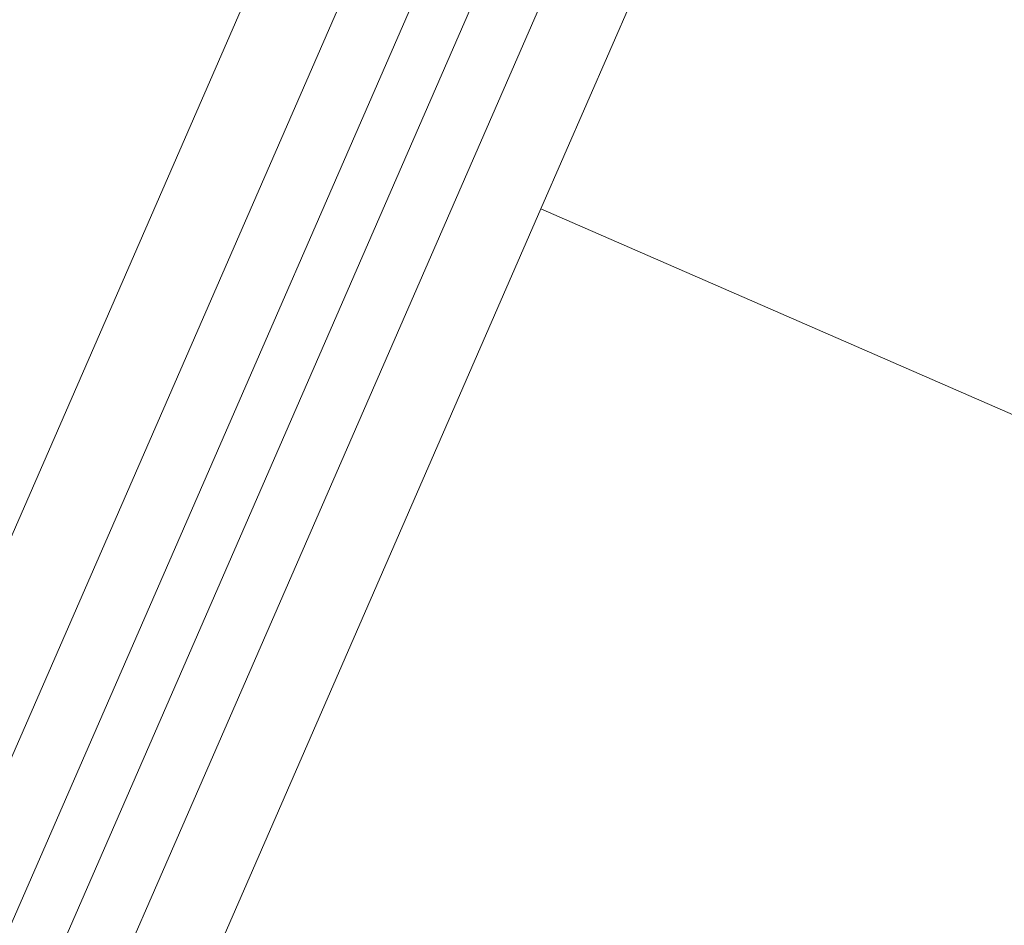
# Model space of a CAD drawing. Header units: metres. Extents: x -5203299 to 2078834, y 245743 to 5816291.
# Tile 178 of 256: x 366321.22 to 366321.549, y 5814087.838 to 5814088.14. Entities that reach past the tile are written whole.
import ezdxf

# ---------------------------------------------------------------- set-up
doc = ezdxf.new("R2010")
doc.units = ezdxf.units.M
doc.header["$LTSCALE"] = 0.5
doc.layers.add('30 -39 Baustelle- Fläche', color=7, linetype='Continuous', lineweight=15)
doc.layers.add('Keine', color=7, linetype='Continuous', lineweight=9)

# ---------------------------------------------------------------- blocks, each defined once
blk = doc.blocks.new('Gruppe-12227')
at = {"layer": 'Keine', "color": 7, "flags": 128}
blk.add_lwpolyline([(-267.84271, -119.70896), (-267.65122, -119.26983), (-271.40943, -117.63097), (-271.34173, -117.47572), (-271.26013, -117.51131, 0.414214), (-271.12545, -117.45842), (-270.93518, -117.02208, 0.414214), (-270.94953, -116.98554), (-271.09946, -116.92015), (-271.09488, -116.90965), (-272.52377, -116.28654, 0.008846)], format="xyb", dxfattribs=at)
for points in [[(-271.27003, -117.24271), (-271.62606, -118.05914)], [(-271.64524, -118.05077), (-271.2997, -117.25839)], [(-271.66212, -118.04341), (-271.32121, -117.26163)], [(-271.68235, -118.03459), (-271.34733, -117.26632)], [(-271.70946, -118.02277), (-271.38876, -117.28735)], [(-271.60093, -118.07009), (-271.40943, -117.63097)]]:
    blk.add_lwpolyline(points, dxfattribs=at)
blk = doc.blocks.new('Gruppe-12238')
at = {"layer": 'Keine', "color": 7}
blk.add_blockref('Gruppe-12227', (0, 0), dxfattribs=at)
blk = doc.blocks.new('Gruppe-12239')
at = {"layer": 'Keine', "color": 7}
blk.add_blockref('Gruppe-12238', (0, 0), dxfattribs=at)
blk = doc.blocks.new('Gruppe-12241')
at = {"layer": 'Keine', "color": 7}
blk.add_blockref('Gruppe-12239', (0, 0), dxfattribs=at)
blk = doc.blocks.new('Gruppe-12242')
at = {"layer": 'Keine', "color": 7}
blk.add_blockref('Gruppe-12241', (0, 0), dxfattribs=at)
blk = doc.blocks.new('_BE Phase 5 (3D)')
at = {"layer": '30 -39 Baustelle- Fläche', "color": 7}
blk.add_blockref('Gruppe-12242', (0, 0), dxfattribs=at)

msp = doc.modelspace()

# ---------------------------------------------------------------- block references
at = {"layer": 'Keine', "color": 1}
msp.add_blockref('_BE Phase 5 (3D)', (366592.80349, 5814205.70793), dxfattribs=at)

doc.saveas('drawing.dxf')
